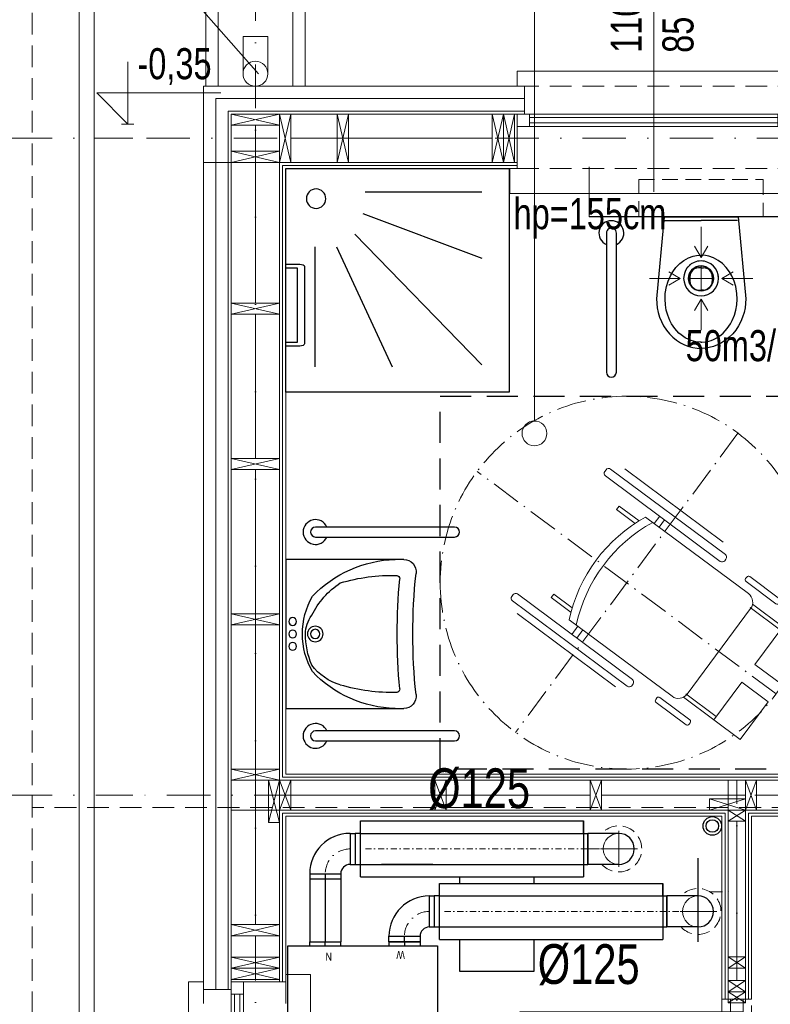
# Model space of a CAD drawing. Header units: inches. Extents: x 57112 to 98566, y -51777 to -16564.
# Tile 104 of 138: x 78160 to 78462, y -20555 to -20159. Entities that reach past the tile are written whole.
import ezdxf
from ezdxf.lldxf.tags import DXFTag

# ---------------------------------------------------------------- set-up
doc = ezdxf.new("R2010")
doc.units = ezdxf.units.IN
doc.header["$MEASUREMENT"] = 0
for name, pattern in [('ACAD_ISO10W100', [18.5, 12, -3, 0.5, -3]), ('CENTER', [10.16, 6.35, -1.27, 1.27, -1.27]), ('DASHDOT', [1, 0.5, -0.25, 0, -0.25]), ('DASHED', [0.75, 0.5, -0.25]), ('HIDDEN', [0.375, 0.25, -0.125])]:
    doc.linetypes.add(name, pattern=pattern)
doc.layers.get('0').update_dxf_attribs({"color": 251, "lineweight": 0})
for name, color, linetype, lineweight in [('# 01 WODA ARMATURA', 222, 'Continuous', 0), ('# 01 WODA SREDNICE', 184, 'Continuous', 0), ('# 06 KOCIOŁ', 202, 'Continuous', 30), ('## 02 KS PION', 3, 'Continuous', 30), ('## 05 PODGRZEWACZ', 1, 'SOLID', 30), ('## 08 CENTRALA REKUP', 204, 'Continuous', 25), ('## 08 Nawiew', 1, 'Continuous', 0), ('## 08 Nawiew opis', 1, 'Continuous', 0), ('## 08 WENTYL IZOLACJA', 4, 'DASHED', 18), ('## 08 Wywiew', 5, 'Continuous', 0), ('## 08 Wywiew opis', 5, 'Continuous', 0), ('001 WENT NAWIEW', 1, 'Continuous', 25), ('A10-łazienka', 250, 'Continuous', 0), ('A21b-ściana szkielet', 3, 'Continuous', 20), ('A35-rura spustowa', 251, 'Continuous', 0), ('A36-obrzeże', 252, 'Continuous', 0), ('A8-opisy pomieszczeń', 250, 'Continuous', 0), ('Axial', 7, 'CENTER', 9), ('p-- ocieplenie-w.zew', 251, 'Continuous', 0), ('p--dach', 251, 'Continuous', 30), ('p--drzwi', 251, 'Continuous', 0), ('p--konst-słupy', 251, 'Continuous', 0), ('p--koty wysok.', 251, 'Continuous', 0), ('p--ocieplenie w.wew.', 251, 'Continuous', 0), ('p--okna', 251, 'Continuous', 0), ('p--opis okna', 251, 'Continuous', 0), ('p--opisy dodatkowe', 251, 'Continuous', 0), ('p--osie konstr', 250, 'DASHDOT', 15), ('p--osie konstr.-NR', 250, 'DASHDOT', 15), ('p--podciąg', 251, 'Continuous', 0), ('p--płyta GK', 251, 'Continuous', 0), ('p--łazienka NP', 250, 'Continuous', 25), ('p--ściana szkielet', 251, 'Continuous', 0)]:
    doc.layers.add(name, color=color, linetype=linetype, lineweight=lineweight)
doc.layers.add('Wywiew', color=1, linetype='Continuous')
doc.styles.add('1-100', font='arial.ttf', dxfattribs={"width": 0.75, "height": 18})
doc.styles.add('1-50', font='arial.ttf', dxfattribs={"width": 0.75, "height": 12.5})
doc.styles.add('SLDTEXTSTYLE2', font='TXT', dxfattribs={"width": 0.605})
doc.styles.get("Standard").update_dxf_attribs({"font": 'arial.ttf', "width": 0.75})
doc.styles.add('STYL-1', font='arial.ttf', dxfattribs={"width": 0.75})
doc.linetypes.add('BATTING', pattern='A,0.0001,-0.1,[134,ltypeshp.shx,S=0.1,R=0,X=-0.1,Y=0],-0.2,[134,ltypeshp.shx,S=0.1,R=180,X=0.1,Y=0],-0.1', length=0.4001)
tags = doc.linetypes.add('SOLID', pattern=[10, 10, 0]).pattern_tags.tags
tags[6:7] = [DXFTag(74, 4), DXFTag(75, 0), DXFTag(340, '0'), DXFTag(46, 0.0), DXFTag(50, 0.0), DXFTag(44, 0.0), DXFTag(45, 0.0)]
tags[4:5] = [DXFTag(74, 4), DXFTag(75, 0), DXFTag(340, '0'), DXFTag(46, 0.0), DXFTag(50, 0.0), DXFTag(44, 0.0), DXFTag(45, 0.0)]

# ---------------------------------------------------------------- blocks, each defined once
blk = doc.blocks.new('A$C67504D38')
at = {"layer": '## 08 CENTRALA REKUP', "linetype": 'Continuous', "lineweight": 18}
for p, q in [((60.2, 32.4), (61.7, 32.4)), ((60.2, 26.15), (61.7, 26.15)), ((60.2, 19.9), (61.7, 19.9))]:
    blk.add_line(p, q, dxfattribs=at)
at = {"color": 192, "lineweight": 25}
for p, q in [((8.75, 87.5), (21.25, 87.5)), ((8.75, 85.85), (8.75, 87.5)), ((15, 85.85), (15, 87.5)), ((21.25, 85.85), (21.25, 87.5)), ((40.65, 87.5), (40.65, 85.85)), ((40.65, 87.5), (53.15, 87.5)), ((46.9, 87.5), (46.9, 85.85)), ((53.15, 87.5), (53.15, 85.85)), ((0, 1.65), (0, 85.85)), ((0, 85.85), (60.2, 85.85)), ((0, 1.65), (0, 85.85)), ((60.2, 85.85), (60.2, 1.65)), ((60.2, 85.85), (60.2, 1.65)), ((61.7, 32.4), (61.7, 19.9)), ((60.2, 1.65), (0, 1.65)), ((8.75, 0), (8.75, 1.65)), ((21.25, 0), (8.75, 0)), ((15, 0), (15, 1.65)), ((21.25, 0), (21.25, 1.65)), ((40.65, 1.65), (40.65, 0)), ((53.15, 0), (40.65, 0)), ((46.9, 1.65), (46.9, 0)), ((53.15, 1.65), (53.15, 0))]:
    blk.add_line(p, q, dxfattribs=at)
at = {"color": 7, "linetype": 'Continuous', "lineweight": 0, "char_height": 3.175, "rotation": 180, "style": 'SLDTEXTSTYLE2'}
for s, insert, attachment_point in [('\\fArial Narrow|b0|i0|c0|p0;\\W1;W', (43.63, 80.56), 3), ('\\fArial Narrow|b0|i0|c0|p0;\\W1;N', (15.08, 79.89), 3), ('\\fArial Narrow|b0|i0|c0|p0;\\W1;od góry', (32.36, 42.3), 1), ('\\fArial Narrow|b0|i0|c0|p0;\\W1;CZ', (13.7, 2.84), 3), ('\\fArial Narrow|b0|i0|c0|p0;\\W1;WYRZ', (42.47, 3.4), 3)]:
    blk.add_mtext(s, dxfattribs=dict(at, insert=insert, attachment_point=attachment_point))
blk = doc.blocks.new('znak-niepeł.')
at = {"linetype": 'ACAD_ISO10W100'}
for p, q in [((-44.78, 60.17), (44.78, -60.17)), ((-60.11, -44.74), (60.22, 44.82))]:
    blk.add_line(p, q, dxfattribs=at)
for p, q in [((6.52, 45.77), (-39.7, 11.37)), ((0.79, 45.85), (-38.86, 16.34)), ((8.84, 44.81), (8.33, 45.5)), ((-37.65, 8.61), (8.58, 43.01)), ((-4.98, 24.9), (3.02, 30.85)), ((4.08, 29.42), (-3.37, 23.87)), ((3.02, 30.85), (4.08, 29.42)), ((-7.61, 26.43), (-49, -4.38)), ((-15.26, 25.27), (-13.09, 22.35)), ((-13.28, 26.74), (-11.11, 23.83)), ((-39.96, 9.56), (-39.45, 8.87)), ((-49.51, 2.46), (-61.55, -6.5)), ((-60.06, -8.5), (-48.02, 0.46)), ((-47.85, 1.66), (-48.31, 2.28)), ((-61.72, -7.7), (-61.26, -8.32)), ((43.94, -4.5), (-2.29, -38.9)), ((-0.23, -41.66), (45.99, -7.26)), ((29.35, -4.53), (21.9, -10.08)), ((22.42, -11.92), (30.42, -5.96)), ((30.42, -5.96), (29.35, -4.53)), ((46.26, -5.46), (45.74, -4.77)), ((-62.91, -17.73), (-50.66, -8.62)), ((-61.88, -19.11), (-49.64, -10)), ((-49.89, -10.39), (-24.28, -44.8)), ((-18.26, -45.68), (23.13, -14.88)), ((44.14, -12.41), (4.49, -41.92)), ((-73.54, -25.65), (-62.91, -17.73)), ((-62.91, -17.73), (-51.63, -32.88)), ((17.65, -18.95), (20.1, -22.24)), ((19.63, -17.48), (22.08, -20.77)), ((-62.26, -40.8), (-73.54, -25.65)), ((-51.63, -32.88), (-62.26, -40.8)), ((-46.32, -40.01), (-56.96, -47.93)), ((-35.05, -55.17), (-46.32, -40.01)), ((-2.55, -40.71), (-2.04, -41.4)), ((-36.07, -53.79), (-23.83, -44.68)), ((-35.05, -55.17), (-22.8, -46.05)), ((-25.39, -55.09), (-13.35, -46.13)), ((-12.15, -46.31), (-11.68, -46.93)), ((-56.96, -47.93), (-45.68, -63.08)), ((-11.86, -48.13), (-23.9, -57.09)), ((-45.68, -63.08), (-35.05, -55.17)), ((-25.1, -56.91), (-25.56, -56.29))]:
    blk.add_line(p, q)
blk.add_circle((0.05, 0.04), 75, dxfattribs=at)
for centre, radius, start, end in [((7.29, 44.73), 1.29, 36.657, 126.657), ((7.81, 44.04), 1.29, 306.657, 36.657), ((-40.29, -29.99), 61.95, 12.0996, 61.2145), ((-37.44, -27.86), 61.95, 12.0996, 61.2145), ((-38.93, 10.33), 1.29, 126.657, 216.657), ((-38.42, 9.64), 1.29, 216.657, 306.657), ((-49, 1.77), 0.86, 36.657, 126.657), ((-48.54, 1.15), 0.86, 306.657, 36.657), ((-61.03, -7.19), 0.86, 126.657, 216.657), ((-46.44, -7.83), 4.3, 126.657, 216.657), ((44.71, -5.54), 1.29, 36.657, 126.657), ((45.22, -6.23), 1.29, 306.657, 36.657), ((-60.57, -7.81), 0.86, 216.657, 306.657), ((-1.52, -39.94), 1.29, 126.657, 216.657), ((-1, -40.63), 1.29, 216.657, 306.657), ((-20.83, -42.23), 4.3, 216.657, 306.657), ((-12.84, -46.82), 0.86, 36.657, 126.657), ((-12.37, -47.44), 0.86, 306.657, 36.657), ((-24.87, -55.78), 0.86, 126.657, 216.657), ((-24.41, -56.4), 0.86, 216.657, 306.657)]:
    blk.add_arc(centre, radius, start, end)
blk = doc.blocks.new('sedes')
for p, q in [((0, 0.1491), (0.33, 0.18)), ((0.33, 0.18), (0.3664, 0.177)), ((0.3664, 0.177), (0.385, 0.1731)), ((0.385, 0.1731), (0.4036, 0.1674)), ((0.4036, 0.1674), (0.4218, 0.1599)), ((0.4218, 0.1599), (0.4394, 0.1507)), ((0, -0.1495), (0, 0.1495)), ((0.015, 0.1462), (0.015, 0)), ((0.2384, 0.1236), (0.2219, 0.1141)), ((0.2598, 0.1328), (0.2384, 0.1236)), ((0.2815, 0.1393), (0.2598, 0.1328)), ((0.3097, 0.144), (0.2815, 0.1393)), ((0.332, 0.145), (0.3097, 0.144)), ((0.3544, 0.1436), (0.332, 0.145)), ((0.3755, 0.14), (0.3544, 0.1436)), ((0.3961, 0.1343), (0.3755, 0.14)), ((0.4178, 0.1254), (0.3961, 0.1343)), ((0.4309, 0.1185), (0.4178, 0.1254)), ((0.4394, 0.1507), (0.456, 0.1397)), ((0.456, 0.1397), (0.4714, 0.1273)), ((0.4714, 0.1273), (0.4853, 0.1135)), ((0.189, 0.086), (0.1759, 0.0688)), ((0.205, 0.1016), (0.189, 0.086)), ((0.2219, 0.1141), (0.205, 0.1016)), ((0.4501, 0.1055), (0.4309, 0.1185)), ((0.4682, 0.089), (0.4501, 0.1055)), ((0.4756, 0.0805), (0.4682, 0.089)), ((0.4871, 0.0639), (0.4756, 0.0805)), ((0.4853, 0.1135), (0.4974, 0.0985)), ((0.4974, 0.0985), (0.5076, 0.0827)), ((0.5076, 0.0827), (0.5159, 0.0663)), ((0.1659, 0.0504), (0.1593, 0.0318)), ((0.1759, 0.0688), (0.1659, 0.0504)), ((0.2408, 0.045), (0.2604, 0.045)), ((0.4944, 0.0496), (0.4871, 0.0639)), ((0.4981, 0.0404), (0.4944, 0.0496)), ((0.503, 0.0217), (0.4981, 0.0404)), ((0.5159, 0.0663), (0.5223, 0.0495)), ((0.5223, 0.0495), (0.5266, 0.0328)), ((0.1564, 0.0184), (0.155, 0)), ((0.1593, 0.0318), (0.1564, 0.0184)), ((0.2058, 0), (0.2058, 0.01)), ((0.2954, 0.01), (0.2954, 0)), ((0.5049, 0.0034), (0.503, 0.0217)), ((0.505, 0), (0.5049, 0.0034)), ((0.5266, 0.0328), (0.5292, 0.0162)), ((0.5292, 0.0162), (0.53, 0)), ((0.015, -0.1462), (0.015, 0)), ((0.1564, -0.0184), (0.155, 0)), ((0.1593, -0.0318), (0.1564, -0.0184)), ((0.1659, -0.0504), (0.1593, -0.0318)), ((0.2058, 0), (0.2058, -0.01)), ((0.2954, -0.01), (0.2954, 0)), ((0.503, -0.0217), (0.4981, -0.0404)), ((0.5049, -0.0034), (0.503, -0.0217)), ((0.505, 0), (0.5049, -0.0034)), ((0.5223, -0.0495), (0.5266, -0.0328)), ((0.5266, -0.0328), (0.5292, -0.0162)), ((0.5292, -0.0162), (0.53, 0)), ((0.1759, -0.0688), (0.1659, -0.0504)), ((0.189, -0.086), (0.1759, -0.0688)), ((0.2408, -0.045), (0.2604, -0.045)), ((0.4871, -0.0639), (0.4756, -0.0805)), ((0.4944, -0.0496), (0.4871, -0.0639)), ((0.4981, -0.0404), (0.4944, -0.0496)), ((0.5076, -0.0827), (0.5159, -0.0663)), ((0.5159, -0.0663), (0.5223, -0.0495)), ((0.205, -0.1016), (0.189, -0.086)), ((0.2219, -0.1141), (0.205, -0.1016)), ((0.2384, -0.1236), (0.2219, -0.1141)), ((0.4309, -0.1185), (0.4178, -0.1254)), ((0.4501, -0.1055), (0.4309, -0.1185)), ((0.4682, -0.089), (0.4501, -0.1055)), ((0.4756, -0.0805), (0.4682, -0.089)), ((0.4714, -0.1273), (0.4853, -0.1135)), ((0.4853, -0.1135), (0.4974, -0.0985)), ((0.4974, -0.0985), (0.5076, -0.0827)), ((0, -0.1491), (0.33, -0.18)), ((0.2598, -0.1328), (0.2384, -0.1236)), ((0.2815, -0.1393), (0.2598, -0.1328)), ((0.3097, -0.144), (0.2815, -0.1393)), ((0.332, -0.145), (0.3097, -0.144)), ((0.3544, -0.1436), (0.332, -0.145)), ((0.3755, -0.14), (0.3544, -0.1436)), ((0.3961, -0.1343), (0.3755, -0.14)), ((0.4178, -0.1254), (0.3961, -0.1343)), ((0.4218, -0.1599), (0.4394, -0.1507)), ((0.4394, -0.1507), (0.456, -0.1397)), ((0.456, -0.1397), (0.4714, -0.1273)), ((0.33, -0.18), (0.3664, -0.177)), ((0.3664, -0.177), (0.385, -0.1731)), ((0.385, -0.1731), (0.4036, -0.1674)), ((0.4036, -0.1674), (0.4218, -0.1599))]:
    blk.add_line(p, q)
for centre, start, end in [((0.2408, 0.01), 90, 180), ((0.2604, 0.01), 0, 90), ((0.2408, -0.01), 180, 270), ((0.2604, -0.01), 270, 0)]:
    blk.add_arc(centre, 0.035, start, end)
blk = doc.blocks.new('umyw-niepeł.')
for p, q in [((-30, -47.5), (-30, 0)), ((-30, 0), (30, 0)), ((30, 0), (30, -47.5))]:
    blk.add_line(p, q)
for centre, radius in [((-5, -2.81), 1.56), ((0, -2.81), 1.56), ((5, -2.81), 1.56), ((0, -11.88), 3.12), ((0, -11.88), 1.87)]:
    blk.add_circle(centre, radius)
for centre, radius, start, end in [((-0.15, -36.46), 29.75, 89.7122, 120.2976), ((0.15, -36.46), 29.75, 59.7024, 90.2878), ((17.88, -45.46), 47.9, 133.6028, 178.3225), ((7.86, -41), 34.18, 116.6999, 146.1707), ((0, -20.47), 12.5, 90, 126.8699), ((0.1, -39.96), 31.99, 67.1962, 90.1839), ((-0.98, -28.44), 22.46, 16.7253, 53.1301), ((-17.88, -45.46), 47.9, 1.6775, 46.3972), ((48, -42.57), 71.56, 163.2747, 181.6875), ((-48, -42.57), 71.56, 358.3125, 16.7253), ((-25, -47.5), 5, 180, 277.7128), ((-22.28, -44.64), 1.25, 181.6875, 276.5492), ((0, -295.23), 250.33, 89.9992, 95.0732), ((0, -295.23), 250.33, 84.9268, 90.0008), ((22.28, -44.64), 1.25, 263.4508, 358.3125), ((25, -47.5), 5, 262.2872, 0), ((0, -278.94), 227.79, 83.8689, 96.1311)]:
    blk.add_arc(centre, radius, start, end)
blk = doc.blocks.new('drzwi-90-100')
for p, q in [((10.1, 87.38), (5.05, 87.38)), ((5.05, 87.38), (5.05, 2.53)), ((10.1, 2.53), (10.1, 87.38)), ((5.05, 2.53), (0, 2.53)), ((0, 2.53), (0, -2.53)), ((5.05, -2.53), (5.05, 2.53)), ((5.05, 2.53), (10.1, 2.53)), ((100, 2.53), (94.95, 2.53)), ((94.95, 2.53), (94.95, -2.53)), ((100, -2.53), (100, 2.53)), ((0, -2.53), (5.05, -2.53)), ((94.95, -2.53), (100, -2.53))]:
    blk.add_line(p, q)
blk.add_arc((10.8, 3.23), 84.15, 359.5233, 90.4767)
blk = doc.blocks.new('natrysk-90')
blk.add_lwpolyline([(0, -90), (90, -90), (90, 0), (0, 0)], close=True)
for points in [[(31.47, -11.76), (79.81, -11.76)], [(31.47, -20.5), (79.81, -42.81)], [(18.11, -31.09), (36.1, -78.9)], [(26.4, -27.87), (78.89, -78.9)], [(9.36, -32.01), (9.36, -78.9)]]:
    blk.add_lwpolyline(points)
blk.add_circle((12.12, -12.22), 3.91)
blk = doc.blocks.new('okno-110-33.15')
at = {"linetype": 'Continuous', "ltscale": 35}
for p, q in [((0, 39.15), (110, 39.15)), ((-3, -10), (113, -10))]:
    blk.add_line(p, q, dxfattribs=at)
for p, q in [((0, 39.15), (0, 33.15)), ((110, 33.15), (110, 39.15)), ((3, 33.15), (3, 21.95)), ((107, 21.95), (107, 33.15)), ((5, 21.95), (0, 21.95)), ((0, 21.95), (0, 16.95)), ((0, 21.95), (0, 0)), ((105, 21.95), (5, 21.95)), ((5, 16.95), (5, 21.95)), ((5, 20.61), (105, 20.61)), ((110, 21.95), (105, 21.95)), ((105, 21.95), (105, 16.95)), ((110, 0), (110, 21.95)), ((110, 16.95), (110, 21.95)), ((0, 16.95), (5, 16.95)), ((5, 18.45), (105, 18.45)), ((5, 16.95), (105, 16.95)), ((105, 16.95), (110, 16.95)), ((-3, 0), (-3, -10)), ((0, 0), (-3, 0)), ((110, 0), (113, 0)), ((113, 0), (113, -10))]:
    blk.add_line(p, q)
at = {"linetype": 'HIDDEN', "ltscale": 35}
for p, q in [((0, 33.15), (110, 33.15)), ((0, 0), (110, 0))]:
    blk.add_line(p, q, dxfattribs=at)
blk = doc.blocks.new('kota wykoń')
for p, q in [((0, 25), (0, 0)), ((0, 0), (-12.5, 12.5)), ((-12.5, 12.5), (37.5, 12.5))]:
    blk.add_line(p, q)
at = {"lineweight": 0}
blk.add_line((-2.5, 0), (2.5, 0), dxfattribs=at)
blk = doc.blocks.new('ukł.słupów-1K')
for p, q in [((0, 553.6), (19.5, 558.1)), ((0, 558.1), (19.5, 553.6)), ((24, 538.6), (19.5, 558.1)), ((19.5, 538.6), (24, 558.1)), ((47.15, 538.6), (42.65, 558.1)), ((42.65, 538.6), (47.15, 558.1)), ((109.6, 538.6), (105.1, 558.1)), ((105.1, 538.6), (109.6, 558.1)), ((114.1, 538.6), (109.6, 558.1)), ((109.6, 538.6), (114.1, 558.1)), ((0, 543.1), (19.5, 538.6)), ((0, 538.6), (19.5, 543.1)), ((0, 482.05), (19.5, 477.55)), ((0, 477.55), (19.5, 482.05)), ((0, 419.55), (19.5, 415.05)), ((0, 415.05), (19.5, 419.55)), ((0, 357.05), (19.5, 352.55)), ((0, 352.55), (19.5, 357.05)), ((0, 294.55), (19.5, 290.05)), ((0, 290.05), (19.5, 294.55)), ((19.5, 290.05), (15, 273.05)), ((15, 290.05), (19.5, 273.05)), ((19.5, 290.05), (24, 278.05)), ((24, 290.05), (19.5, 278.05)), ((82, 290.05), (86.5, 278.05)), ((86.5, 290.05), (82, 278.05)), ((144.5, 290.05), (149, 278.05)), ((149, 290.05), (144.5, 278.05)), ((207, 290.05), (211.5, 278.05)), ((211.5, 290.05), (207, 278.05)), ((192.5, 278.05), (207, 282.55)), ((192.5, 282.55), (207, 278.05)), ((200, 273.55), (207, 278.05)), ((200, 278.05), (207, 273.55)), ((0, 232.05), (19.5, 227.55)), ((0, 227.55), (19.5, 232.05)), ((0, 218.95), (19.5, 214.45)), ((0, 214.45), (19.5, 218.95)), ((200, 214.5), (207, 219)), ((200, 219), (207, 214.5)), ((0, 214.45), (19.5, 209.95)), ((0, 209.95), (19.5, 214.45)), ((200, 205), (207, 209.5)), ((200, 209.5), (207, 205)), ((200, 200.5), (207, 205)), ((200, 205), (207, 200.5))]:
    blk.add_line(p, q)
at = {"ltscale": 35}
for p, q in [((207, 278.01), (200, 278.01)), ((207, 200.5), (200, 200.5))]:
    blk.add_line(p, q, dxfattribs=at)
for points in [[(0, 558.1), (19.5, 558.1), (19.5, 553.6), (0, 553.6)], [(19.5, 538.6), (19.5, 558.1), (24, 558.1), (24, 538.6)], [(42.65, 538.6), (42.65, 558.1), (47.15, 558.1), (47.15, 538.6)], [(105.1, 538.6), (105.1, 558.1), (109.6, 558.1), (109.6, 538.6)], [(109.6, 538.6), (109.6, 558.1), (114.1, 558.1), (114.1, 538.6)], [(0, 538.6), (19.5, 538.6), (19.5, 543.1), (0, 543.1)], [(0, 477.55), (19.5, 477.55), (19.5, 482.05), (0, 482.05)], [(0, 415.05), (19.5, 415.05), (19.5, 419.55), (0, 419.55)], [(0, 352.55), (19.5, 352.55), (19.5, 357.05), (0, 357.05)], [(0, 290.05), (19.5, 290.05), (19.5, 294.55), (0, 294.55)], [(15, 290.05), (15, 273.05), (19.5, 273.05), (19.5, 290.05)], [(24, 290.05), (24, 278.05), (19.5, 278.05), (19.5, 290.05)], [(86.5, 290.05), (86.5, 278.05), (82, 278.05), (82, 290.05)], [(149, 290.05), (149, 278.05), (144.5, 278.05), (144.5, 290.05)], [(211.5, 290.05), (211.5, 278.05), (207, 278.05), (207, 290.05)], [(192.5, 282.55), (207, 282.55), (207, 278.05), (192.5, 278.05)], [(200, 278.05), (207, 278.05), (207, 273.55), (200, 273.55)], [(0, 227.55), (19.5, 227.55), (19.5, 232.05), (0, 232.05)], [(0, 214.45), (19.5, 214.45), (19.5, 218.95), (0, 218.95)], [(200, 219), (207, 219), (207, 214.5), (200, 214.5)], [(0, 209.95), (19.5, 209.95), (19.5, 214.45), (0, 214.45)], [(200, 209.5), (207, 209.5), (207, 205), (200, 205)], [(200, 205), (207, 205), (207, 200.5), (200, 200.5)]]:
    blk.add_lwpolyline(points, close=True)
for points in [[(114.1, 538.6), (114.1, 558.1)], [(19.5, 209.95), (0, 209.95)]]:
    blk.add_lwpolyline(points, dxfattribs=at)
blk = doc.blocks.new('uchwyt wc')
for p, q in [((-7.61, 61), (-7.61, -1)), ((0, 63), (-5.61, 63)), ((0, 60), (-4.61, 60)), ((-4.61, 60), (-4.61, 0)), ((0, 60), (0, 63)), ((-4.61, 0), (0, 0)), ((0, -3), (0, 0)), ((-5.61, -3), (0, -3))]:
    blk.add_line(p, q)
for centre, start, end in [((-5.61, 61), 90, 180), ((-5.61, -1), 180, 270)]:
    blk.add_arc(centre, 2, start, end)
blk = doc.blocks.new('uchwyt stojący')
at = {"linetype": 'Continuous', "ltscale": 12}
for points in [[(58, 2), (2, 2)], [(2, -2), (58, -2)]]:
    blk.add_lwpolyline(points, dxfattribs=at)
for centre, radius, start, end in [((58, 0), 5, 203.5782, 156.4218), ((2, 0), 2, 90, 270), ((58, 0), 2, 270, 90)]:
    blk.add_arc(centre, radius, start, end, dxfattribs=at)

msp = doc.modelspace()

# ---------------------------------------------------------------- linework, layer by layer
at = {"layer": '# 01 WODA ARMATURA', "color": 0}
msp.add_line((78305.361, -20498.43, 159.745), (78325.961, -20498.43, 159.745), dxfattribs=at)
at = {"layer": '# 01 WODA SREDNICE', "linetype": 'Continuous'}
msp.add_line((78238.604, -20493.395, 151.8), (78238.604, -20535.643, 151.8), dxfattribs=at)
at = {"layer": '# 06 KOCIOŁ', "elevation": 151.8}
for points in [[(78336.752, -20503.528), (78336.752, -20506.186)], [(78366.752, -20506.186), (78366.752, -20503.528)], [(78336.752, -20528.686), (78336.752, -20541.503), (78366.752, -20541.503), (78366.752, -20528.686)]]:
    msp.add_lwpolyline(points, dxfattribs=at)
at = {"layer": '## 02 KS PION', "color": 0, "lineweight": 30}
for radius in [3.75, 2.5]:
    msp.add_circle((78438.469, -20483.048, 151.8), radius, dxfattribs=at)
at = {"layer": '## 05 PODGRZEWACZ', "color": 217, "linetype": 'DASHDOT', "lineweight": 15, "ltscale": 10, "true_color": 0x93278f}
msp.add_line((78437.57, -20509.571, 143.855), (78446.303, -20509.571, 143.855), dxfattribs=at)
at = {"layer": '## 08 CENTRALA REKUP', "color": 204}
for p, q in [((78432.702, -20495.959, 151.8), (78432.702, -20520.253, 151.8)), ((78432.702, -20505.303, 151.8), (78432.702, -20529.597, 151.8))]:
    msp.add_line(p, q, dxfattribs=at)
at = {"layer": '## 08 CENTRALA REKUP'}
for p, q in [((78432.702, -20495.959, 151.8), (78432.702, -20520.253, 151.8)), ((78432.702, -20505.303, 151.8), (78432.702, -20529.597, 151.8))]:
    msp.add_line(p, q, dxfattribs=at)
at = {"layer": '## 08 Nawiew', "color": 1, "linetype": 'Continuous', "lineweight": 30, "ltscale": 5}
for p, q in [((78296.652, -20481.028, 151.8), (78296.652, -20503.528, 151.8)), ((78296.814, -20481.028, 151.8), (78386.652, -20481.028, 151.8)), ((78386.652, -20486.028, 151.8), (78386.652, -20481.028, 151.8)), ((78386.652, -20481.028, 151.8), (78386.652, -20503.528, 151.8)), ((78292.652, -20486.026, 151.8), (78292.652, -20498.526, 151.8)), ((78292.652, -20486.026, 151.8), (78294.652, -20486.028, 151.8)), ((78294.652, -20486.026, 151.8), (78294.652, -20498.526, 151.8)), ((78294.652, -20486.026, 151.8), (78294.652, -20498.526, 151.8)), ((78296.814, -20486.028, 151.8), (78294.652, -20486.028, 151.8)), ((78294.652, -20486.028, 151.8), (78294.652, -20498.526, 151.8)), ((78296.814, -20486.028, 151.8), (78388.302, -20486.028, 151.8)), ((78388.302, -20486.028, 151.8), (78388.302, -20498.528, 151.8)), ((78388.302, -20498.528, 151.8), (78388.302, -20486.028, 151.8)), ((78400.802, -20486.028, 151.8), (78388.302, -20486.028, 151.8)), ((78292.652, -20498.526, 151.8), (78294.652, -20498.526, 151.8)), ((78294.652, -20498.526, 151.8), (78296.652, -20498.526, 151.8)), ((78296.814, -20498.528, 151.8), (78388.302, -20498.528, 151.8)), ((78400.802, -20498.528, 151.8), (78388.302, -20498.528, 151.8)), ((78276.402, -20502.276, 151.8), (78276.402, -20529.63, 151.8)), ((78276.402, -20502.276, 151.8), (78288.902, -20502.276, 151.8)), ((78282.652, -20502.276, 151.8), (78282.652, -20529.63, 151.8)), ((78288.902, -20502.276, 151.8), (78288.902, -20529.63, 151.8)), ((78276.402, -20504.276, 151.8), (78288.902, -20504.276, 151.8)), ((78296.814, -20503.528, 151.8), (78386.652, -20503.528, 151.8))]:
    msp.add_line(p, q, dxfattribs=at)
at = {"layer": '## 08 Nawiew', "color": 1, "linetype": 'DASHDOT', "lineweight": 15, "ltscale": 5}
for p, q in [((78298.8, -20492.278, 151.8), (78394.805, -20492.278, 151.8)), ((78388.302, -20492.278, 151.8), (78400.802, -20492.278, 151.8))]:
    msp.add_line(p, q, dxfattribs=at)
at = {"layer": '## 08 Nawiew', "color": 5, "lineweight": 30, "ltscale": 5}
for p, q in [((78328.552, -20506.186, 151.8), (78328.552, -20528.686, 151.8)), ((78328.714, -20506.186, 151.8), (78418.552, -20506.186, 151.8)), ((78418.552, -20511.186, 151.8), (78418.552, -20506.186, 151.8)), ((78418.552, -20506.186, 151.8), (78418.552, -20528.686, 151.8)), ((78324.552, -20511.184, 151.8), (78324.552, -20523.684, 151.8)), ((78324.552, -20511.184, 151.8), (78326.552, -20511.186, 151.8)), ((78326.552, -20511.184, 151.8), (78326.552, -20523.684, 151.8)), ((78326.552, -20511.184, 151.8), (78326.552, -20523.684, 151.8)), ((78328.714, -20511.186, 151.8), (78326.552, -20511.186, 151.8)), ((78326.552, -20511.186, 151.8), (78326.552, -20523.684, 151.8)), ((78328.714, -20511.186, 151.8), (78420.202, -20511.186, 151.8)), ((78420.202, -20511.186, 151.8), (78420.202, -20523.686, 151.8)), ((78420.202, -20523.686, 151.8), (78420.202, -20511.186, 151.8)), ((78432.702, -20511.186, 151.8), (78420.202, -20511.186, 151.8)), ((78324.552, -20523.684, 151.8), (78326.552, -20523.684, 151.8)), ((78326.552, -20523.684, 151.8), (78328.552, -20523.684, 151.8)), ((78328.714, -20523.686, 151.8), (78420.202, -20523.686, 151.8)), ((78432.702, -20523.686, 151.8), (78420.202, -20523.686, 151.8)), ((78308.302, -20529.63, 151.8), (78308.302, -20527.434, 151.8)), ((78308.302, -20527.434, 151.8), (78320.802, -20527.434, 151.8)), ((78308.302, -20529.63, 151.8), (78320.802, -20529.63, 151.8)), ((78320.802, -20529.63, 151.8), (78308.302, -20529.63, 151.8)), ((78314.552, -20529.63, 151.8), (78314.552, -20527.434, 151.8)), ((78320.802, -20527.434, 151.8), (78320.802, -20529.63, 151.8)), ((78328.714, -20528.686, 151.8), (78418.552, -20528.686, 151.8))]:
    msp.add_line(p, q, dxfattribs=at)
at = {"layer": '## 08 Nawiew', "color": 5, "linetype": 'DASHDOT', "lineweight": 15, "ltscale": 5}
msp.add_line((78330.7, -20517.436, 151.8), (78426.705, -20517.436, 151.8), dxfattribs=at)
at = {"layer": '## 08 Nawiew', "linetype": 'ByBlock', "ltscale": 10}
msp.add_circle((78400.802, -20492.278, 151.8), 6.25, dxfattribs=at)
at = {"layer": '## 08 Nawiew', "color": 5, "linetype": 'Continuous', "ltscale": 10}
msp.add_circle((78432.702, -20517.464, 151.8), 6.25, dxfattribs=at)
at = {"layer": '## 08 Nawiew', "color": 1, "linetype": 'Continuous', "lineweight": 30, "ltscale": 10}
for centre, radius, start, end in [((78292.652, -20502.276, 151.8), 16.25, 90, 180), ((78400.802, -20492.278, 151.8), 6.25, 270, 90), ((78292.652, -20502.276, 151.8), 3.75, 90, 180)]:
    msp.add_arc(centre, radius, start, end, dxfattribs=at)
at = {"layer": '## 08 Nawiew', "linetype": 'DASHED', "ltscale": 10}
msp.add_arc((78400.802, -20492.278, 151.8), 9.25, 222.50664, 137.49336, dxfattribs=at)
at = {"layer": '## 08 Nawiew', "color": 1, "linetype": 'DASHDOT', "lineweight": 15, "ltscale": 10}
msp.add_arc((78292.652, -20502.276, 151.8), 10, 90, 180, dxfattribs=at)
at = {"layer": '## 08 Nawiew', "color": 5, "linetype": 'DASHED', "ltscale": 10}
msp.add_arc((78432.702, -20517.436, 151.8), 9.25, 222.50664, 137.49336, dxfattribs=at)
at = {"layer": '## 08 Nawiew', "color": 5, "lineweight": 30}
for centre, radius, start, end in [((78324.552, -20527.434, 151.8), 16.25, 90, 180), ((78432.702, -20517.436, 151.8), 6.25, 270, 90), ((78324.552, -20527.434, 151.8), 3.75, 90, 180)]:
    msp.add_arc(centre, radius, start, end, dxfattribs=at)
at = {"layer": '## 08 Nawiew', "color": 5, "linetype": 'DASHDOT', "lineweight": 15, "ltscale": 10}
msp.add_arc((78324.552, -20527.434, 151.8), 10, 90, 180, dxfattribs=at)
at = {"layer": '## 08 WENTYL IZOLACJA', "color": 6, "lineweight": 5, "ltscale": 10}
msp.add_arc((78433.934, -20262.754, 151.8), 7, 0, 180, dxfattribs=at)
at = {"layer": '## 08 Wywiew', "color": 5, "lineweight": 5}
for p, q in [((78433.934, -20257.754, 151.8), (78433.934, -20267.754, 151.8)), ((78428.934, -20262.754, 151.8), (78438.934, -20262.754, 151.8)), ((78428.934, -20262.754, 151.8), (78438.934, -20262.754, 151.8)), ((78428.934, -20262.754, 151.8), (78438.934, -20262.754, 151.8)), ((78428.934, -20262.754, 151.8), (78438.934, -20262.754, 151.8))]:
    msp.add_line(p, q, dxfattribs=at)
at = {"layer": '## 08 Wywiew', "color": 5, "lineweight": 30}
for radius, start, end in [(7, 0, 180), (7, 0, 180), (5, 0, 180), (5, 0, 180), (5, 0, 180), (5, 0, 180), (5, 0, 180), (5, 0, 180), (7, 180, 0), (5, 180, 0)]:
    msp.add_arc((78433.934, -20262.754, 151.8), radius, start, end, dxfattribs=at)
at = {"layer": '## 08 Wywiew'}
msp.add_arc((78433.934, -20262.754, 151.8), 5, 180, 0, dxfattribs=at)
msp.add_arc((78433.934, -20262.754, 151.8), 5, 180, 0, dxfattribs=at)
msp.add_arc((78433.934, -20262.754, 151.8), 5, 180, 0, dxfattribs=at)
at = {"layer": '## 08 Wywiew opis'}
for p, q in [((78433.932, -20254.377, 151.8), (78433.932, -20241.952, 151.8)), ((78433.932, -20254.353, 151.8), (78431.245, -20249.767, 151.8)), ((78433.932, -20254.353, 151.8), (78436.619, -20249.767, 151.8)), ((78425.532, -20262.753, 151.8), (78420.946, -20260.066, 151.8)), ((78442.336, -20262.753, 151.8), (78446.922, -20260.066, 151.8)), ((78425.556, -20262.753, 151.8), (78413.132, -20262.753, 151.8)), ((78425.532, -20262.753, 151.8), (78420.946, -20265.439, 151.8)), ((78442.312, -20262.753, 151.8), (78454.736, -20262.753, 151.8)), ((78442.336, -20262.753, 151.8), (78446.922, -20265.439, 151.8)), ((78433.932, -20271.156, 151.8), (78431.245, -20275.742, 151.8)), ((78433.932, -20271.132, 151.8), (78433.932, -20283.557, 151.8)), ((78433.932, -20271.156, 151.8), (78436.619, -20275.742, 151.8))]:
    msp.add_line(p, q, dxfattribs=at)
at = {"linetype": 'HIDDEN', "lineweight": 25, "ltscale": 50, "elevation": 151.8}
msp.add_lwpolyline([(78478.954, -20460.173), (78328.954, -20460.173), (78328.954, -20310.173), (78478.954, -20310.173)], close=True, dxfattribs=at)
at = {"layer": '001 WENT NAWIEW', "color": 5, "lineweight": 30}
msp.add_circle((78433.934, -20262.754, 151.8), 5, dxfattribs=at)
msp.add_arc((78433.934, -20262.754, 151.8), 5, 0, 180, dxfattribs=at)
msp.add_arc((78433.934, -20262.754, 151.8), 5, 0, 180, dxfattribs=at)
msp.add_arc((78433.934, -20262.754, 151.8), 5, 0, 180, dxfattribs=at)
msp.add_arc((78433.934, -20262.754, 151.8), 5, 0, 180, dxfattribs=at)
at = {"layer": 'A10-łazienka'}
msp.add_line((78388.944, -20237.933, 151.8), (78388.954, -20217.933, 151.8), dxfattribs=at)
at = {"layer": 'A10-łazienka', "linetype": 'HIDDEN', "ltscale": 25, "elevation": 151.8}
for points in [[(78266.754, -20308.583), (78356.754, -20308.583), (78356.764, -20218.583), (78266.754, -20218.583)], [(78458.944, -20237.933), (78408.944, -20237.933), (78408.954, -20222.933), (78458.954, -20222.933)]]:
    msp.add_lwpolyline(points, close=True, dxfattribs=at)
at = {"layer": 'A21b-ściana szkielet', "ltscale": 35}
msp.add_line((78233.604, -20536.393, 151.8), (78233.604, -20185.433, 151.8), dxfattribs=at)
at = {"layer": 'A35-rura spustowa', "linetype": 'Continuous', "lineweight": 0, "ltscale": 75}
msp.add_circle((78254.554, -20180.433, 151.8), 5, dxfattribs=at)
at = {"layer": 'A36-obrzeże', "linetype": 'Continuous', "ltscale": 35}
for p, q in [((78239.554, -20185.433, 151.8), (78239.554, -20135.433, 151.8)), ((78269.554, -20185.433, 151.8), (78269.554, -20135.433, 151.8)), ((78249.554, -20180.433, 151.8), (78249.554, -20165.433, 151.8)), ((78249.554, -20165.433, 151.8), (78259.554, -20165.433, 151.8)), ((78259.554, -20180.433, 151.8), (78259.554, -20165.433, 151.8))]:
    msp.add_line(p, q, dxfattribs=at)
at = {"layer": 'A36-obrzeże', "linetype": 'Continuous', "ltscale": 35, "elevation": 151.8}
for points in [[(78469.104, -20815.933), (78183.604, -20815.933), (78183.604, -20135.433), (79266.104, -20135.433), (79266.104, -20815.933), (78872.604, -20815.933)], [(78234.554, -20809.933), (78189.604, -20809.933), (78189.604, -20141.433), (78234.554, -20141.433)]]:
    msp.add_lwpolyline(points, dxfattribs=at)
msp.add_lwpolyline([(78234.554, -20135.433), (78274.554, -20135.433), (78274.554, -20185.433), (78234.554, -20185.433)], close=True, dxfattribs=at)
at = {"layer": 'A8-opisy pomieszczeń'}
msp.add_line((78366.871, -20089.872, 151.8), (78366.871, -20320.139, 151.8), dxfattribs=at)
msp.add_circle((78366.871, -20325.139, 151.8), 5, dxfattribs=at)
at = {"layer": 'Axial', "ltscale": 5}
for p, q in [((78400.802, -20485.056, 151.8), (78400.802, -20499.556, 151.8)), ((78393.652, -20492.306, 151.8), (78408.352, -20492.306, 151.8)), ((78432.702, -20510.214, 151.8), (78432.702, -20524.714, 151.8)), ((78425.552, -20517.464, 151.8), (78440.252, -20517.464, 151.8))]:
    msp.add_line(p, q, dxfattribs=at)
at = {"layer": 'p-- ocieplenie-w.zew', "linetype": 'BATTING', "ltscale": 10}
for p in [(78362.904, -20190.433, 151.8), (78238.604, -20548.783, 151.8)]:
    msp.add_line(p, (78238.604, -20190.433, 151.8), dxfattribs=at)
at = {"layer": 'p--dach', "linetype": 'HIDDEN', "lineweight": 20, "ltscale": 35}
msp.add_line((79284.964, -20475.683, 151.8), (78164.744, -20475.683, 151.8), dxfattribs=at)
at = {"layer": 'p--dach', "linetype": 'HIDDEN', "lineweight": 20, "ltscale": 35, "elevation": 151.8}
msp.add_lwpolyline([(78164.744, -20834.793), (79284.964, -20834.793), (79284.964, -20116.573), (78164.744, -20116.573)], close=True, dxfattribs=at)
at = {"layer": 'p--ocieplenie w.wew.', "linetype": 'BATTING', "ltscale": 20}
for p, q in [((78254.554, -20201.133, 151.8), (78254.554, -20211.633, 151.8)), ((78268.804, -20206.383, 151.8), (78287.454, -20206.383, 151.8)), ((78349.904, -20206.383, 151.8), (78291.954, -20206.383, 151.8)), ((78254.554, -20216.133, 151.8), (78254.554, -20272.683, 151.8)), ((78254.554, -20277.183, 151.8), (78254.554, -20335.183, 151.8)), ((78254.554, -20339.683, 151.8), (78254.554, -20397.683, 151.8)), ((78254.554, -20460.183, 151.8), (78254.554, -20402.183, 151.8)), ((78254.554, -20522.683, 151.8), (78254.554, -20464.683, 151.8))]:
    msp.add_line(p, q, dxfattribs=at)
at = {"layer": 'p--ocieplenie w.wew.', "linetype": 'BATTING', "ltscale": 12}
for p, q in [((78268.804, -20470.683, 151.8), (78326.804, -20470.683, 151.8)), ((78331.304, -20470.683, 151.8), (78389.304, -20470.683, 151.8)), ((78393.804, -20470.683, 151.8), (78451.804, -20470.683, 151.8)), ((78456.304, -20470.683, 151.8), (78474.454, -20470.683, 151.8))]:
    msp.add_line(p, q, dxfattribs=at)
at = {"layer": 'p--ocieplenie w.wew.', "linetype": 'BATTING', "ltscale": 7}
for p, q in [((78448.304, -20481.183, 151.8), (78448.304, -20535.733, 151.8)), ((78448.304, -20540.233, 151.8), (78448.304, -20545.233, 151.8))]:
    msp.add_line(p, q, dxfattribs=at)
at = {"layer": 'p--ocieplenie w.wew.', "linetype": 'BATTING', "ltscale": 3}
msp.add_line((78254.554, -20535.783, 151.8), (78254.554, -20527.183, 151.8), dxfattribs=at)
at = {"layer": 'p--opis okna'}
for q in [(78414.904, -20227.933, 151.8), (78414.904, -20217.933, 151.8)]:
    msp.add_line((78414.904, -20147.471, 151.8), q, dxfattribs=at)
at = {"layer": 'p--opisy dodatkowe', "elevation": 151.8}
msp.add_lwpolyline([(78084.391, -20091.731), (78177.615, -20091.731), (78255.854, -20180.433)], dxfattribs=at)
at = {"layer": 'p--osie konstr', "linetype": 'DASHDOT', "ltscale": 35}
for p, q in [((78254.554, -20790.933, 151.8), (78254.554, -20116.573, 151.8)), ((79246.104, -20206.383, 151.8), (78189.604, -20206.383, 151.8)), ((78448.304, -20684.733, 151.8), (78448.304, -20464.683, 151.8)), ((79289.403, -20470.683, 151.8), (78205.21, -20470.683, 151.8))]:
    msp.add_line(p, q, dxfattribs=at)
at = {"layer": 'p--osie konstr.-NR', "linetype": 'DASHDOT', "ltscale": 35}
for p, q in [((78155.21, -20206.383, 151.8), (78205.21, -20206.383, 151.8)), ((78155.21, -20470.683, 151.8), (78205.21, -20470.683, 151.8))]:
    msp.add_line(p, q, dxfattribs=at)
at = {"layer": 'p--podciąg', "linetype": 'HIDDEN', "ltscale": 30}
for p, q in [((78442.354, -20552.783, 151.8), (78442.354, -20652.783, 151.8)), ((78454.254, -20652.783, 151.8), (78454.254, -20552.783, 151.8))]:
    msp.add_line(p, q, dxfattribs=at)
at = {"layer": 'p--płyta GK', "ltscale": 35}
for p, q in [((78265.504, -20463.483, 151.8), (78265.504, -20217.333, 151.8)), ((78359.904, -20217.333, 151.8), (78265.504, -20217.333, 151.8)), ((78266.754, -20462.233, 151.8), (78266.754, -20218.583, 151.8)), ((78359.904, -20218.583, 151.8), (78266.754, -20218.583, 151.8)), ((78478.954, -20462.233, 151.8), (78266.754, -20462.233, 151.8)), ((78480.204, -20463.483, 151.8), (78265.504, -20463.483, 151.8)), ((78266.754, -20463.483, 151.8), (78266.754, -20463.433, 151.8)), ((78443.604, -20477.883, 151.8), (78265.504, -20477.883, 151.8)), ((78265.504, -20545.783, 151.8), (78265.504, -20477.883, 151.8)), ((78443.604, -20552.783, 151.8), (78443.604, -20477.883, 151.8)), ((78503.454, -20477.883, 151.8), (78453.004, -20477.883, 151.8)), ((78453.004, -20552.783, 151.8), (78453.004, -20477.883, 151.8)), ((78442.354, -20479.133, 151.8), (78266.754, -20479.133, 151.8)), ((78266.754, -20545.783, 151.8), (78266.754, -20479.133, 151.8)), ((78442.354, -20552.783, 151.8), (78442.354, -20479.133, 151.8)), ((78503.454, -20479.133, 151.8), (78454.254, -20479.133, 151.8)), ((78454.254, -20552.783, 151.8), (78454.254, -20479.133, 151.8))]:
    msp.add_line(p, q, dxfattribs=at)
at = {"layer": 'p--łazienka NP'}
msp.add_line((78478.954, -20237.933, 151.8), (78388.944, -20237.933, 151.8), dxfattribs=at)
at = {"layer": 'p--ściana szkielet', "ltscale": 35}
for p, q in [((78362.904, -20185.433, 151.8), (78233.604, -20185.433, 151.8)), ((78233.604, -20548.783, 151.8), (78233.604, -20185.433, 151.8)), ((78362.904, -20195.433, 151.8), (78243.604, -20195.433, 151.8)), ((78243.604, -20548.783, 151.8), (78243.604, -20195.433, 151.8)), ((78362.904, -20196.633, 151.8), (78244.804, -20196.633, 151.8)), ((78244.804, -20548.783, 151.8), (78244.804, -20196.633, 151.8)), ((78264.304, -20545.783, 151.8), (78264.304, -20196.633, 151.8)), ((78359.904, -20216.133, 151.8), (78233.604, -20216.133, 151.8)), ((78503.454, -20464.683, 151.8), (78244.804, -20464.683, 151.8)), ((78444.804, -20552.783, 151.8), (78444.804, -20464.683, 151.8)), ((78451.804, -20552.783, 151.8), (78451.804, -20464.683, 151.8)), ((78503.454, -20476.683, 151.8), (78244.804, -20476.683, 151.8)), ((78454.254, -20552.783, 151.8), (78442.354, -20552.783, 151.8))]:
    msp.add_line(p, q, dxfattribs=at)
at = {"layer": 'p--ściana szkielet', "elevation": 151.8}
msp.add_lwpolyline([(78362.904, -20185.433), (78362.904, -20196.633), (78359.904, -20196.633), (78359.904, -20218.583)], dxfattribs=at)
at = {"layer": 'p--ściana szkielet', "ltscale": 35, "elevation": 151.8}
for points in [[(78359.904, -20218.583), (78359.904, -20196.633), (78362.904, -20196.633), (78362.904, -20185.433)], [(78266.754, -20545.783), (78244.804, -20545.783), (78244.804, -20548.783), (78233.604, -20548.783)]]:
    msp.add_lwpolyline(points, dxfattribs=at)

# ---------------------------------------------------------------- block references
at = {"layer": '## 08 CENTRALA REKUP', "color": 2, "lineweight": 30}
msp.add_blockref('A$C67504D38', (78267.652, -20617.13, 151.8), dxfattribs=at)
at = {"layer": 'A10-łazienka', "xscale": -1}
msp.add_blockref('znak-niepeł.', (78404.009, -20385.213, 151.8), dxfattribs=at)
at = {"layer": 'p--drzwi', "xscale": -1}
for rotation in [89.99999999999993, 89.99999999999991]:
    msp.add_blockref('drzwi-90-100', (78448.304, -20552.783, 151.8), dxfattribs=dict(at, rotation=rotation))
at = {"layer": 'p--konst-słupy'}
msp.add_blockref('ukł.słupów-1K', (78244.804, -20754.733, 151.8), dxfattribs=at)
at = {"layer": 'p--koty wysok.'}
msp.add_blockref('kota wykoń', (78203.164, -20200.661, 151.8), dxfattribs=at)
at = {"layer": 'p--okna', "linetype": 'Continuous'}
msp.add_blockref('okno-110-33.15', (78359.904, -20218.583, 151.8), dxfattribs=at)
at = {"layer": 'p--okna', "linetype": 'Continuous', "xscale": -1, "rotation": 89.9999999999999}
msp.add_blockref('okno-110-33.15', (78266.754, -20545.783, 151.8), dxfattribs=at)
at = {"layer": 'p--łazienka NP', "xscale": -1}
for name, p, rotation in [('natrysk-90', (78266.754, -20218.583, 151.8), 89.99999999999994), ('umyw-niepeł.', (78266.754, -20405.806, 151.8), 89.99999999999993)]:
    msp.add_blockref(name, p, dxfattribs=dict(at, rotation=rotation))
at = {"layer": 'p--łazienka NP'}
for p, rotation in [((78397.832, -20302.547, 151.8), 89.99999999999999), ((78336.754, -20364.799, 151.8), 180), ((78336.754, -20446.806, 151.8), 180)]:
    msp.add_blockref('uchwyt stojący', p, dxfattribs=dict(at, rotation=rotation))
at = {"layer": 'p--łazienka NP', "xscale": 100, "yscale": 100, "zscale": 100, "rotation": 270.0000000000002}
msp.add_blockref('sedes', (78433.944, -20237.933, 151.8), dxfattribs=at)
at = {"layer": 'p--łazienka NP', "xscale": -1, "yscale": 0.5}
msp.add_blockref('uchwyt wc', (78266.754, -20288.526, 151.8), dxfattribs=at)

# ---------------------------------------------------------------- texts
at = {"layer": '## 08 Nawiew opis', "color": 5, "insert": (78427.722, -20296.244, 240.049), "char_height": 12.5, "width": 177.1707, "attachment_point": 7, "style": 'STYL-1'}
msp.add_mtext('50m3/h', dxfattribs=at)
at = {"layer": 'p--koty wysok.', "insert": (78207.06, -20170.133, 151.8), "char_height": 18, "width": 207.41597, "attachment_point": 1, "style": '1-50'}
msp.add_mtext('{\\H0.6944x;-0,35}', dxfattribs=at)
at = {"layer": 'p--opis okna', "insert": (78431.063, -20172.033, 151.8), "char_height": 12.5, "width": 45.287, "attachment_point": 7, "rotation": 90, "style": '1-100'}
msp.add_mtext('110\\P85', dxfattribs=at)
at = {"layer": 'p--opis okna', "insert": (78419.966, -20246.734, 151.8), "char_height": 12.5, "width": 128.63421, "attachment_point": 9, "style": '1-100'}
msp.add_mtext('hp=155cm', dxfattribs=at)
at = {"layer": 'Wywiew', "lineweight": 5, "insert": (78324.105, -20459.841, 151.8), "char_height": 16.0002, "attachment_point": 1, "rotation": 359.93142}
msp.add_mtext_dynamic_manual_height_columns('%%C125', width=46.33417, gutter_width=12.5, heights=[0], dxfattribs=at)
at = {"layer": 'Wywiew', "color": 5, "lineweight": 5, "insert": (78368.22, -20530.592, 151.8), "char_height": 16.0002, "attachment_point": 1, "rotation": 359.93142}
msp.add_mtext_dynamic_manual_height_columns('%%C125', width=46.33417, gutter_width=12.5, heights=[0], dxfattribs=at)

doc.saveas('drawing.dxf')
